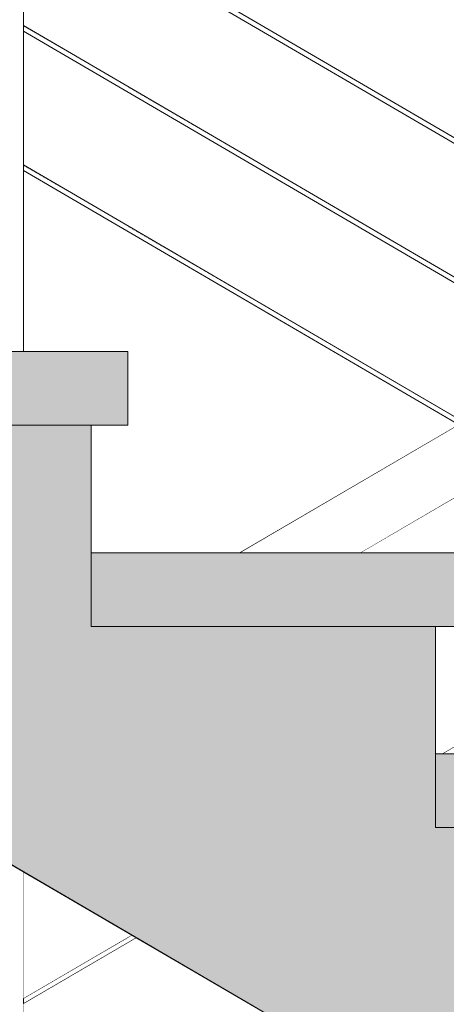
# Model space of a CAD drawing. Header units: millimetres. Extents: x -101298 to -58298, y 45839 to 66839.
# Tile 85 of 124: x -83015 to -82668, y 57393 to 58194. Entities that reach past the tile are written whole.
import ezdxf

# ---------------------------------------------------------------- set-up
doc = ezdxf.new("R2010")
doc.units = ezdxf.units.MM
doc.header["$MEASUREMENT"] = 0
doc.linetypes.add('Wipeout_Contour', pattern=[1000, 0, -1000])
doc.layers.add('Nowe_Konstrukcja - Schody', color=7, linetype='Continuous')
doc.layers.add('Nowe_Konstrukcja - Ściany zew', color=7, linetype='Continuous')
for name, color, linetype, lineweight, true_color in [('Nowe_Konstrukcja - Schody_Nr_pióra__101', 250, 'Continuous', 13, 0x333333), ('Nowe_Konstrukcja - Schody_Nr_pióra__116', 7, 'Continuous', 13, 0xcccccc), ('Nowe_Konstrukcja - Stropy_Nr_pióra__23', 7, 'Continuous', 13, 0x858585)]:
    doc.layers.add(name, color=color, linetype=linetype, lineweight=lineweight, true_color=true_color)
doc.layers.add('Nowe_Konstrukcja - Schody_Nr_pióra__3', color=7, linetype='Continuous', lineweight=13)
doc.layers.add('Nowe_Konstrukcja - Stropy_Nr_pióra__21', color=7, linetype='Continuous', lineweight=20)

msp = doc.modelspace()

# ---------------------------------------------------------------- wipeouts: each hides what was drawn before it
at = {"color": 254, "linetype": 'Wipeout_Contour', "lineweight": 0, "ltscale": 403749.350445}
msp.add_wipeout([(-82658.92, 57862.07), (-82833.04, 57760.31), (-82822.3, 57760.31), (-82656.18, 57857.39)], dxfattribs=at).dxf.layer = 'Nowe_Konstrukcja - Schody'
at = {"color": 254, "linetype": 'Wipeout_Contour', "lineweight": 0, "ltscale": 402999.574474}
msp.add_wipeout([(-82647.98, 57610.02), (-82670.81, 57596.67), (-82668.01, 57596.67), (-82647.26, 57608.79)], dxfattribs=at).dxf.layer = 'Nowe_Konstrukcja - Schody'
at = {"color": 254, "linetype": 'Wipeout_Contour', "lineweight": 0, "ltscale": 403023.64705}
msp.add_wipeout([(-83062.26, 56614.86), (-83012.26, 56614.86), (-83012.26, 57500.8), (-83062.26, 57530.03)], dxfattribs=at).dxf.layer = 'Nowe_Konstrukcja - Schody'
at = {"color": 254, "linetype": 'Wipeout_Contour', "lineweight": 0, "ltscale": 404470.262499}
msp.add_wipeout([(-83012.26, 58189.27), (-82557.54, 57923.52), (-82464.54, 57977.87), (-83012.26, 58297.97)], dxfattribs=at).dxf.layer = 'Nowe_Konstrukcja - Ściany zew'

# ---------------------------------------------------------------- next in the draw order: wipeouts: each hides what was drawn before it
at = {"color": 254, "linetype": 'Wipeout_Contour', "lineweight": 0, "ltscale": 403715.070554}
msp.add_wipeout([(-82656.18, 57857.39), (-82822.3, 57760.31), (-82806.22, 57760.31), (-82652.09, 57850.39)], dxfattribs=at).dxf.layer = 'Nowe_Konstrukcja - Schody'
at = {"color": 254, "linetype": 'Wipeout_Contour', "lineweight": 0, "ltscale": 403004.630275}
msp.add_wipeout([(-82648.27, 57610.52), (-82671.97, 57596.67), (-82670.81, 57596.67), (-82647.98, 57610.02)], dxfattribs=at).dxf.layer = 'Nowe_Konstrukcja - Schody'
at = {"color": 254, "linetype": 'Wipeout_Contour', "lineweight": 0, "ltscale": 403607.497307}
msp.add_wipeout([(-83012.26, 57397.12), (-83012.26, 57395.48), (-82927.26, 57445.16), (-82927.98, 57446.38)], dxfattribs=at).dxf.layer = 'Nowe_Konstrukcja - Schody'

# ---------------------------------------------------------------- next in the draw order: linework, layer by layer
at = {"layer": 'Nowe_Konstrukcja - Schody_Nr_pióra__101', "color": 250, "linetype": 'Continuous', "lineweight": 13, "true_color": 0x333333}
msp.add_line((-82671.97, 57596.67), (-82648.27, 57610.52), dxfattribs=at)

# ---------------------------------------------------------------- next in the draw order: wipeouts: each hides what was drawn before it
at = {"color": 254, "linetype": 'Wipeout_Contour', "lineweight": 0, "ltscale": 403670.28016}
msp.add_wipeout([(-82652.09, 57850.39), (-82806.22, 57760.31), (-82787.26, 57760.31), (-82647.26, 57842.13)], dxfattribs=at).dxf.layer = 'Nowe_Konstrukcja - Schody'
at = {"color": 254, "linetype": 'Wipeout_Contour', "lineweight": 0, "ltscale": 403603.070506}
msp.add_wipeout([(-83012.26, 57395.48), (-83012.26, 57393.85), (-82926.55, 57443.94), (-82927.26, 57445.16)], dxfattribs=at).dxf.layer = 'Nowe_Konstrukcja - Schody'

# ---------------------------------------------------------------- next in the draw order: wipeouts: each hides what was drawn before it
at = {"color": 254, "linetype": 'Wipeout_Contour', "lineweight": 0, "ltscale": 403621.799306}
msp.add_wipeout([(-82647.26, 57842.13), (-82787.26, 57760.31), (-82768.3, 57760.31), (-82642.44, 57833.87)], dxfattribs=at).dxf.layer = 'Nowe_Konstrukcja - Schody'
at = {"color": 254, "linetype": 'Wipeout_Contour', "lineweight": 0, "ltscale": 403599.941608}
msp.add_wipeout([(-83012.26, 57393.85), (-83012.26, 57393.17), (-82926.25, 57443.43), (-82926.55, 57443.94)], dxfattribs=at).dxf.layer = 'Nowe_Konstrukcja - Schody'

# ---------------------------------------------------------------- next in the draw order: wipeouts: each hides what was drawn before it
at = {"color": 254, "linetype": 'Wipeout_Contour', "lineweight": 0, "ltscale": 403577.008402}
msp.add_wipeout([(-82642.44, 57833.87), (-82768.3, 57760.31), (-82752.23, 57760.31), (-82638.34, 57826.87)], dxfattribs=at).dxf.layer = 'Nowe_Konstrukcja - Schody'
at = {"color": 254, "linetype": 'Wipeout_Contour', "lineweight": 0, "ltscale": 403610.628878}
msp.add_wipeout([(-83012.26, 57397.8), (-83012.26, 57397.12), (-82927.98, 57446.38), (-82928.27, 57446.89)], dxfattribs=at).dxf.layer = 'Nowe_Konstrukcja - Schody'

# ---------------------------------------------------------------- next in the draw order: linework, layer by layer
at = {"layer": 'Nowe_Konstrukcja - Schody_Nr_pióra__101', "color": 250, "linetype": 'Continuous', "lineweight": 13, "true_color": 0x333333}
msp.add_line((-83012.26, 56614.86), (-83012.26, 57500.8), dxfattribs=at)

# ---------------------------------------------------------------- next in the draw order: wipeouts: each hides what was drawn before it
at = {"color": 254, "linetype": 'Wipeout_Contour', "lineweight": 0, "ltscale": 403542.724172}
msp.add_wipeout([(-82638.34, 57826.87), (-82752.23, 57760.31), (-82741.48, 57760.31), (-82635.61, 57822.19)], dxfattribs=at).dxf.layer = 'Nowe_Konstrukcja - Schody'
at = {"color": 254, "linetype": 'Wipeout_Contour', "lineweight": 0, "ltscale": 403519.901755}
msp.add_wipeout([(-82923.56, 57448.96), (-82927.98, 57446.38), (-82927.26, 57445.16), (-82922.16, 57448.14)], dxfattribs=at).dxf.layer = 'Nowe_Konstrukcja - Schody'

# ---------------------------------------------------------------- next in the draw order: wipeouts: each hides what was drawn before it
at = {"color": 254, "linetype": 'Wipeout_Contour', "lineweight": 0, "ltscale": 403524.163172}
msp.add_wipeout([(-82741.48, 57760.31), (-82737.71, 57760.31), (-82634.65, 57820.54), (-82635.61, 57822.19)], dxfattribs=at).dxf.layer = 'Nowe_Konstrukcja - Schody'
at = {"color": 254, "linetype": 'Wipeout_Contour', "lineweight": 0, "ltscale": 403514.105779}
msp.add_wipeout([(-82922.16, 57448.14), (-82927.26, 57445.16), (-82926.55, 57443.94), (-82920.75, 57447.32)], dxfattribs=at).dxf.layer = 'Nowe_Konstrukcja - Schody'

# ---------------------------------------------------------------- next in the draw order: wipeouts: each hides what was drawn before it
at = {"color": 254, "linetype": 'Wipeout_Contour', "lineweight": 0, "ltscale": 403767.899219}
msp.add_wipeout([(-82836.81, 57760.31), (-82833.04, 57760.31), (-82658.92, 57862.07), (-82659.88, 57863.71)], dxfattribs=at).dxf.layer = 'Nowe_Konstrukcja - Schody'
at = {"color": 254, "linetype": 'Wipeout_Contour', "lineweight": 0, "ltscale": 403510.02431}
msp.add_wipeout([(-82920.75, 57447.32), (-82926.55, 57443.94), (-82926.25, 57443.43), (-82920.17, 57446.99)], dxfattribs=at).dxf.layer = 'Nowe_Konstrukcja - Schody'

# ---------------------------------------------------------------- next in the draw order: linework, layer by layer
at = {"layer": 'Nowe_Konstrukcja - Schody_Nr_pióra__101', "color": 250, "linetype": 'Continuous', "lineweight": 13, "true_color": 0x333333}
for p, q in [((-82836.81, 57760.31), (-82659.88, 57863.71)), ((-82737.71, 57760.31), (-82634.65, 57820.54))]:
    msp.add_line(p, q, dxfattribs=at)

# ---------------------------------------------------------------- next in the draw order: wipeouts: each hides what was drawn before it
at = {"color": 254, "linetype": 'Wipeout_Contour', "lineweight": 0, "ltscale": 403524.023013}
msp.add_wipeout([(-82924.14, 57449.3), (-82928.27, 57446.89), (-82927.98, 57446.38), (-82923.56, 57448.96)], dxfattribs=at).dxf.layer = 'Nowe_Konstrukcja - Schody'

# ---------------------------------------------------------------- next in the draw order: linework, layer by layer
at = {"layer": 'Nowe_Konstrukcja - Schody_Nr_pióra__101', "color": 250, "linetype": 'Continuous', "lineweight": 13, "true_color": 0x333333}
for p, q in [((-83012.26, 57397.8), (-82928.27, 57446.89)), ((-83012.26, 57393.17), (-82926.25, 57443.43)), ((-82928.27, 57446.89), (-82924.14, 57449.3)), ((-82926.25, 57443.43), (-82920.17, 57446.99))]:
    msp.add_line(p, q, dxfattribs=at)

# ---------------------------------------------------------------- next in the draw order: wipeouts: each hides what was drawn before it
at = {"color": 254, "linetype": 'Wipeout_Contour', "lineweight": 0, "ltscale": 808917.931862}
msp.add_wipeout([(-83012.26, 58071.3), (-83012.26, 57923.95), (-82927.26, 57923.95), (-82927.26, 57863.95), (-82957.26, 57863.95), (-82957.26, 57760.31), (-82836.81, 57760.31), (-82658.46, 57864.54)], dxfattribs=at).dxf.layer = 'Nowe_Konstrukcja - Ściany zew'

# ---------------------------------------------------------------- next in the draw order: wipeouts: each hides what was drawn before it
at = {"color": 254, "linetype": 'Wipeout_Contour', "lineweight": 0, "ltscale": 404433.776259}
msp.add_wipeout([(-83012.26, 58075.94), (-82654.5, 57866.86), (-82561.5, 57921.21), (-83012.26, 58184.64)], dxfattribs=at).dxf.layer = 'Nowe_Konstrukcja - Ściany zew'
at = {"color": 254, "linetype": 'Wipeout_Contour', "lineweight": 0, "ltscale": 504142.628091}
msp.add_wipeout([(-82608.91, 57835.58), (-82737.71, 57760.31), (-82647.26, 57760.31), (-82647.26, 57724.44), (-82533, 57791.22)], dxfattribs=at).dxf.layer = 'Nowe_Konstrukcja - Ściany zew'
at = {"color": 254, "linetype": 'Wipeout_Contour', "lineweight": 0, "ltscale": 403423.680565}
msp.add_wipeout([(-82920.17, 57446.99), (-83012.26, 57393.17), (-83012.26, 57284.47), (-82827.17, 57392.63)], dxfattribs=at).dxf.layer = 'Nowe_Konstrukcja - Ściany zew'

# ---------------------------------------------------------------- next in the draw order: linework, layer by layer
at = {"layer": 'Nowe_Konstrukcja - Schody_Nr_pióra__3', "color": 7, "linetype": 'Continuous', "lineweight": 13}
for p, q in [((-82957.26, 57760.31), (-82957.26, 57863.95)), ((-82677.26, 57305.02), (-82831.21, 57394.99))]:
    msp.add_line(p, q, dxfattribs=at)

# ---------------------------------------------------------------- next in the draw order: wipeouts: each hides what was drawn before it
at = {"color": 254, "linetype": 'Wipeout_Contour', "lineweight": 0, "ltscale": 707145.443161}
msp.add_wipeout([(-83012.26, 58642.6), (-82366.25, 58265.07), (-82169.68, 58150.19), (-82112.26, 58183.75), (-82112.26, 58225.33), (-82368.27, 58374.95), (-83012.26, 58751.3)], dxfattribs=at).dxf.layer = 'Nowe_Konstrukcja - Ściany zew'
at = {"color": 254, "linetype": 'Wipeout_Contour', "lineweight": 0, "ltscale": 705335.265812}
msp.add_wipeout([(-82677.26, 57700.31), (-82677.26, 57596.67), (-82671.97, 57596.67), (-82436.04, 57734.55), (-82529.04, 57788.9), (-82647.26, 57719.81), (-82647.26, 57700.31)], dxfattribs=at).dxf.layer = 'Nowe_Konstrukcja - Ściany zew'
at = {"color": 254, "linetype": 'Wipeout_Contour', "lineweight": 0, "ltscale": 302785.408683}
msp.add_wipeout([(-83012.26, 57397.8), (-82924.14, 57449.3), (-83012.26, 57500.8)], dxfattribs=at).dxf.layer = 'Nowe_Konstrukcja - Ściany zew'

# ---------------------------------------------------------------- next in the draw order: hatches: boundary and pattern name
at = {"layer": 'Nowe_Konstrukcja - Schody_Nr_pióra__116', "linetype": 'Continuous', "lineweight": 13, "true_color": 0xcccccc}
for points in [[(-82957.26, 57700.31), (-82647.26, 57700.31), (-82647.26, 57760.31), (-82957.26, 57760.31)], [(-82677.26, 57536.67), (-82367.26, 57536.67), (-82367.26, 57596.67), (-82677.26, 57596.67)]]:
    msp.add_hatch(color=254, dxfattribs=at).paths.add_polyline_path(points)

# ---------------------------------------------------------------- next in the draw order: linework, layer by layer
at = {"layer": 'Nowe_Konstrukcja - Schody_Nr_pióra__3', "color": 7, "linetype": 'Continuous', "lineweight": 13}
for p, q in [((-82957.26, 57760.31), (-82647.26, 57760.31)), ((-82677.26, 57596.67), (-82677.26, 57700.31)), ((-82677.26, 57700.31), (-82647.26, 57700.31)), ((-82677.26, 57596.67), (-82367.26, 57596.67)), ((-82957.26, 57468.66), (-83111.21, 57558.63)), ((-82831.21, 57394.99), (-82957.26, 57468.66))]:
    msp.add_line(p, q, dxfattribs=at)

# ---------------------------------------------------------------- next in the draw order: wipeouts: each hides what was drawn before it
at = {"color": 254, "linetype": 'Wipeout_Contour', "lineweight": 0, "ltscale": 505472.79886}
msp.add_wipeout([(-83012.26, 58637.97), (-83012.26, 58529.27), (-82266.65, 58093.52), (-82173.65, 58147.87), (-82368.27, 58261.61)], dxfattribs=at).dxf.layer = 'Nowe_Konstrukcja - Ściany zew'

# ---------------------------------------------------------------- next in the draw order: wipeouts: each hides what was drawn before it
at = {"color": 254, "linetype": 'Wipeout_Contour', "lineweight": 0, "ltscale": 404544.329949}
msp.add_wipeout([(-83012.26, 58415.94), (-82363.61, 58036.86), (-82270.61, 58091.21), (-83012.26, 58524.64)], dxfattribs=at).dxf.layer = 'Nowe_Konstrukcja - Ściany zew'

# ---------------------------------------------------------------- next in the draw order: wipeouts: each hides what was drawn before it
at = {"color": 254, "linetype": 'Wipeout_Contour', "lineweight": 0, "ltscale": 404507.111943}
msp.add_wipeout([(-82367.57, 58034.54), (-83012.26, 58411.3), (-83012.26, 58302.6), (-82460.57, 57980.19)], dxfattribs=at).dxf.layer = 'Nowe_Konstrukcja - Ściany zew'

# ---------------------------------------------------------------- next in the draw order: wipeouts: each hides what was drawn before it
at = {"color": 254, "linetype": 'Wipeout_Contour', "lineweight": 0, "ltscale": 406085.989073}
msp.add_wipeout([(-83062.26, 58888.23), (-83062.26, 57923.95), (-83012.26, 57923.95), (-83012.26, 58888.23)], dxfattribs=at).dxf.layer = 'Nowe_Konstrukcja - Schody'
at = {"color": 254, "linetype": 'Wipeout_Contour', "lineweight": 0, "ltscale": 404197.832407}
msp.add_wipeout([(-82648.27, 57858.58), (-82647.98, 57859.09), (-82927.98, 58022.72), (-82928.27, 58022.22)], dxfattribs=at).dxf.layer = 'Nowe_Konstrukcja - Schody'

# ---------------------------------------------------------------- next in the draw order: wipeouts: each hides what was drawn before it
at = {"color": 254, "linetype": 'Wipeout_Contour', "lineweight": 0, "ltscale": 404198.621163}
msp.add_wipeout([(-82647.26, 57860.31), (-82646.55, 57861.53), (-82926.55, 58025.17), (-82927.26, 58023.95)], dxfattribs=at).dxf.layer = 'Nowe_Konstrukcja - Schody'

# ---------------------------------------------------------------- next in the draw order: wipeouts: each hides what was drawn before it
at = {"color": 254, "linetype": 'Wipeout_Contour', "lineweight": 0, "ltscale": 404198.947915}
msp.add_wipeout([(-82646.55, 57861.53), (-82646.25, 57862.04), (-82926.25, 58025.67), (-82926.55, 58025.17)], dxfattribs=at).dxf.layer = 'Nowe_Konstrukcja - Schody'

# ---------------------------------------------------------------- next in the draw order: hatches: boundary and pattern name
at = {"layer": 'Nowe_Konstrukcja - Schody_Nr_pióra__116', "linetype": 'Continuous', "lineweight": 13, "true_color": 0xcccccc}
msp.add_hatch(color=254, dxfattribs=at).paths.add_polyline_path([(-83237.26, 57863.95), (-82927.26, 57863.95), (-82927.26, 57923.95), (-83237.26, 57923.95)])

# ---------------------------------------------------------------- next in the draw order: linework, layer by layer
at = {"layer": 'Nowe_Konstrukcja - Schody_Nr_pióra__3', "color": 7, "linetype": 'Continuous', "lineweight": 13}
for p, q in [((-83237.26, 57923.95), (-82927.26, 57923.95)), ((-82927.26, 57863.95), (-82927.26, 57923.95)), ((-82957.26, 57863.95), (-82927.26, 57863.95))]:
    msp.add_line(p, q, dxfattribs=at)
at = {"layer": 'Nowe_Konstrukcja - Stropy_Nr_pióra__21', "color": 7, "linetype": 'Continuous', "lineweight": 20, "flags": 128}
msp.add_lwpolyline([(-75032.14, 57149.4), (-80347.79, 57149.4), (-82087.26, 57149.4), (-82087.26, 57269.4), (-82117.26, 57269.4), (-82117.26, 57373.04), (-82397.26, 57373.04), (-82397.26, 57433.04), (-82397.26, 57536.67), (-82677.26, 57536.67), (-82677.26, 57596.67), (-82677.26, 57700.31), (-82957.26, 57700.31), (-82957.26, 57863.95), (-83237.26, 57863.95)], dxfattribs=at)

# ---------------------------------------------------------------- next in the draw order: wipeouts: each hides what was drawn before it
at = {"color": 254, "linetype": 'Wipeout_Contour', "lineweight": 0, "ltscale": 405038.539339}
msp.add_wipeout([(-82927.98, 58022.72), (-83012.26, 58071.98), (-83012.26, 58071.3), (-82928.27, 58022.22)], dxfattribs=at).dxf.layer = 'Nowe_Konstrukcja - Schody'

# ---------------------------------------------------------------- next in the draw order: wipeouts: each hides what was drawn before it
at = {"color": 254, "linetype": 'Wipeout_Contour', "lineweight": 0, "ltscale": 405042.132264}
msp.add_wipeout([(-82926.55, 58025.17), (-83012.26, 58075.26), (-83012.26, 58073.62), (-82927.26, 58023.95)], dxfattribs=at).dxf.layer = 'Nowe_Konstrukcja - Schody'

# ---------------------------------------------------------------- next in the draw order: wipeouts: each hides what was drawn before it
at = {"color": 254, "linetype": 'Wipeout_Contour', "lineweight": 0, "ltscale": 405043.630006}
msp.add_wipeout([(-82926.25, 58025.67), (-83012.26, 58075.94), (-83012.26, 58075.26), (-82926.55, 58025.17)], dxfattribs=at).dxf.layer = 'Nowe_Konstrukcja - Schody'

# ---------------------------------------------------------------- next in the draw order: wipeouts: each hides what was drawn before it
at = {"color": 254, "linetype": 'Wipeout_Contour', "lineweight": 0, "ltscale": 404457.93939}
msp.add_wipeout([(-82648.27, 57971.92), (-82647.98, 57972.42), (-82927.98, 58136.06), (-82928.27, 58135.55)], dxfattribs=at).dxf.layer = 'Nowe_Konstrukcja - Schody'

# ---------------------------------------------------------------- next in the draw order: wipeouts: each hides what was drawn before it
at = {"color": 254, "linetype": 'Wipeout_Contour', "lineweight": 0, "ltscale": 404458.736983}
msp.add_wipeout([(-82647.26, 57973.64), (-82646.55, 57974.86), (-82926.55, 58138.5), (-82927.26, 58137.28)], dxfattribs=at).dxf.layer = 'Nowe_Konstrukcja - Schody'

# ---------------------------------------------------------------- next in the draw order: wipeouts: each hides what was drawn before it
at = {"color": 254, "linetype": 'Wipeout_Contour', "lineweight": 0, "ltscale": 404459.067396}
msp.add_wipeout([(-82646.55, 57974.86), (-82646.25, 57975.37), (-82926.25, 58139.01), (-82926.55, 58138.5)], dxfattribs=at).dxf.layer = 'Nowe_Konstrukcja - Schody'

# ---------------------------------------------------------------- next in the draw order: linework, layer by layer
at = {"layer": 'Nowe_Konstrukcja - Schody_Nr_pióra__101', "color": 250, "linetype": 'Continuous', "lineweight": 13, "true_color": 0x333333}
for p, q in [((-82926.25, 58025.67), (-83012.26, 58075.94)), ((-82928.27, 58022.22), (-83012.26, 58071.3)), ((-82648.27, 57858.58), (-82928.27, 58022.22)), ((-82646.25, 57862.04), (-82926.25, 58025.67))]:
    msp.add_line(p, q, dxfattribs=at)

# ---------------------------------------------------------------- next in the draw order: wipeouts: each hides what was drawn before it
at = {"color": 254, "linetype": 'Wipeout_Contour', "lineweight": 0, "ltscale": 405298.582763}
msp.add_wipeout([(-82927.98, 58136.06), (-83012.26, 58185.32), (-83012.26, 58184.64), (-82928.27, 58135.55)], dxfattribs=at).dxf.layer = 'Nowe_Konstrukcja - Schody'

# ---------------------------------------------------------------- next in the draw order: wipeouts: each hides what was drawn before it
at = {"color": 254, "linetype": 'Wipeout_Contour', "lineweight": 0, "ltscale": 405302.184304}
msp.add_wipeout([(-82926.55, 58138.5), (-83012.26, 58188.59), (-83012.26, 58186.95), (-82927.26, 58137.28)], dxfattribs=at).dxf.layer = 'Nowe_Konstrukcja - Schody'

# ---------------------------------------------------------------- next in the draw order: wipeouts: each hides what was drawn before it
at = {"color": 254, "linetype": 'Wipeout_Contour', "lineweight": 0, "ltscale": 405303.685596}
msp.add_wipeout([(-82926.25, 58139.01), (-83012.26, 58189.27), (-83012.26, 58188.59), (-82926.55, 58138.5)], dxfattribs=at).dxf.layer = 'Nowe_Konstrukcja - Schody'

# ---------------------------------------------------------------- next in the draw order: linework, layer by layer
at = {"layer": 'Nowe_Konstrukcja - Schody_Nr_pióra__101', "color": 250, "linetype": 'Continuous', "lineweight": 13, "true_color": 0x333333}
msp.add_line((-83012.26, 57923.95), (-83012.26, 58888.23), dxfattribs=at)

# ---------------------------------------------------------------- next in the draw order: wipeouts: each hides what was drawn before it
at = {"color": 254, "linetype": 'Wipeout_Contour', "lineweight": 0, "ltscale": 404718.386995}
msp.add_wipeout([(-82648.27, 58085.25), (-82647.98, 58085.76), (-82927.98, 58249.39), (-82928.27, 58248.89)], dxfattribs=at).dxf.layer = 'Nowe_Konstrukcja - Schody'

# ---------------------------------------------------------------- next in the draw order: wipeouts: each hides what was drawn before it
at = {"color": 254, "linetype": 'Wipeout_Contour', "lineweight": 0, "ltscale": 404719.193414}
msp.add_wipeout([(-82647.26, 58086.98), (-82646.55, 58088.2), (-82926.55, 58251.83), (-82927.26, 58250.61)], dxfattribs=at).dxf.layer = 'Nowe_Konstrukcja - Schody'

# ---------------------------------------------------------------- next in the draw order: wipeouts: each hides what was drawn before it
at = {"color": 254, "linetype": 'Wipeout_Contour', "lineweight": 0, "ltscale": 404719.527482}
msp.add_wipeout([(-82646.55, 58088.2), (-82646.25, 58088.7), (-82926.25, 58252.34), (-82926.55, 58251.83)], dxfattribs=at).dxf.layer = 'Nowe_Konstrukcja - Schody'

# ---------------------------------------------------------------- next in the draw order: hatches: boundary and pattern name
at = {"layer": 'Nowe_Konstrukcja - Stropy_Nr_pióra__23', "linetype": 'Continuous', "lineweight": 13, "true_color": 0x858585}
h = msp.add_hatch(dxfattribs=at)
h.set_pattern_fill('Beton_zbrojony_0001', color=252, style=0, pattern_type=2)
h.set_pattern_definition([(45, (0, 0), (-91.92388, 91.92388), []), (45, (-45.96, 45.96), (-91.92388, 91.92388), [97.5, -32.5])])
h.paths.add_polyline_path([(-86767.79, 59009.4), (-86767.79, 58709.06), (-86527.79, 58709.06), (-86527.79, 58809.4), (-86487.26, 58809.4), (-85251.42, 58809.4), (-82656.8, 57293.06), (-82102.97, 56969.4), (-82087.26, 56969.4), (-82087.26, 56949.4), (-80467.79, 56949.4), (-80467.79, 56749.4), (-80227.79, 56749.4), (-80227.79, 56949.4), (-75032.14, 56949.4), (-70587.79, 56949.4), (-70587.79, 56749.58), (-70587.79, 56749.4), (-70447.79, 56749.4), (-70386.7, 56749.4), (-70327.79, 56749.4), (-70327.79, 57149.4), (-70327.79, 58169.4), (-70587.79, 58169.4), (-70587.79, 57149.4), (-75032.14, 57149.4), (-80347.79, 57149.4), (-82087.26, 57149.4), (-82087.26, 57269.4), (-82117.26, 57269.4), (-82117.26, 57373.04), (-82397.26, 57373.04), (-82397.26, 57433.04), (-82397.26, 57536.67), (-82677.26, 57536.67), (-82677.26, 57596.67), (-82677.26, 57700.31), (-82957.26, 57700.31), (-82957.26, 57863.95), (-83237.26, 57863.95), (-83237.26, 57923.95), (-83237.26, 58027.58), (-83341.95, 58027.58), (-83517.26, 58027.58), (-83517.26, 58087.58), (-83517.26, 58191.22), (-83797.26, 58191.22), (-83797.26, 58251.22), (-83797.26, 58354.85), (-84077.26, 58354.85), (-84077.26, 58414.85), (-84077.26, 58518.49), (-84357.26, 58518.49), (-84357.26, 58578.49), (-84357.26, 58682.13), (-84637.26, 58682.13), (-84637.26, 58742.13), (-84637.26, 58845.76), (-84917.26, 58845.76), (-84917.26, 59009.4), (-86527.79, 59009.4)])

# ---------------------------------------------------------------- next in the draw order: linework, layer by layer
at = {"layer": 'Nowe_Konstrukcja - Schody_Nr_pióra__101', "color": 250, "linetype": 'Continuous', "lineweight": 13, "true_color": 0x333333}
for p, q in [((-82646.25, 58088.7), (-82926.25, 58252.34)), ((-82648.27, 58085.25), (-82928.27, 58248.89)), ((-82926.25, 58139.01), (-83012.26, 58189.27)), ((-82928.27, 58135.55), (-83012.26, 58184.64)), ((-82646.25, 57975.37), (-82926.25, 58139.01)), ((-82648.27, 57971.92), (-82928.27, 58135.55))]:
    msp.add_line(p, q, dxfattribs=at)
at = {"layer": 'Nowe_Konstrukcja - Stropy_Nr_pióra__21', "color": 7, "linetype": 'Continuous', "lineweight": 20, "flags": 128}
msp.add_lwpolyline([(-86767.79, 58709.06), (-86527.79, 58709.06), (-86527.79, 58809.4), (-86487.26, 58809.4), (-85251.42, 58809.4), (-82656.8, 57293.06), (-82102.97, 56969.4), (-82087.26, 56969.4), (-82087.26, 56949.4), (-80467.79, 56949.4), (-80467.79, 56749.4), (-80227.79, 56749.4), (-80227.79, 56949.4), (-75032.14, 56949.4)], dxfattribs=at)

doc.saveas('drawing.dxf')
